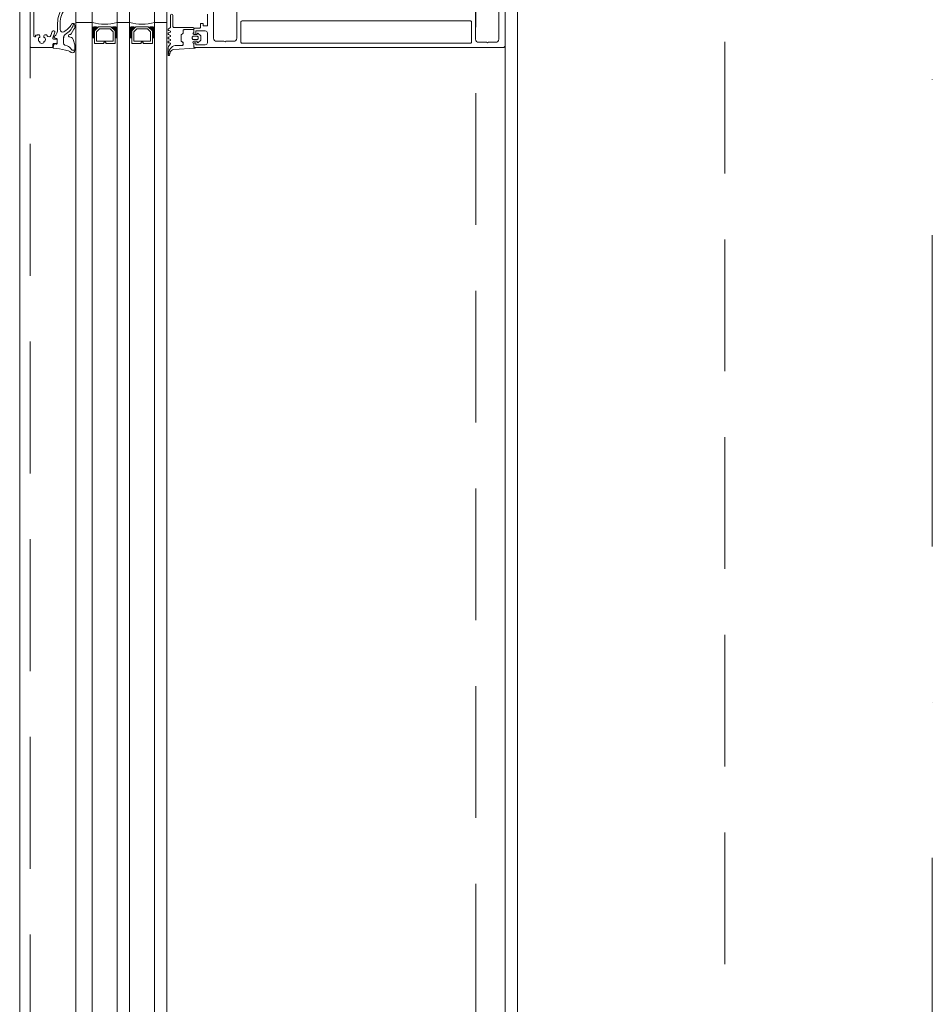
# Model space of a CAD drawing. Header units: millimetres. Extents: x 213386 to 459888, y 74252 to 208052.
# Tile 71 of 256: x 373037 to 373477, y 151814 to 152288. Entities that reach past the tile are written whole.
import ezdxf

# ---------------------------------------------------------------- set-up
doc = ezdxf.new("R2010")
doc.units = ezdxf.units.MM
doc.linetypes.add('CK_Čerchovaná 50', pattern=[6, 3, -1.5, 0, -1.5])
doc.linetypes.add('ČÁRKOVANÁ', pattern=[19.05, 12.7, -6.35])
doc.layers.add('FASÁDA DETAILNÍ', color=255, linetype='Continuous', lineweight=0)
doc.layers.add('TENKA', color=255, linetype='Continuous', lineweight=0)

# ---------------------------------------------------------------- blocks, each defined once
blk = doc.blocks.new('284336')
for points in [[(-0.7, -9.6), (-10, -9.6, 0.414511), (-10.51, -10.11), (-10.51, -15.51, -1), (-11.69, -15.51), (-11.69, -9.6), (-12.69, -8.95, -0.668884), (-12.6, -8.23), (-11.99, -8.01, 0.766384), (-11.99, -7.21), (-12.6, -6.99, -0.76831), (-12.6, -6.23), (-11.99, -6.01, 0.766384), (-11.99, -5.21), (-12.6, -4.99, -0.76831), (-12.6, -4.23), (-11.99, -4.01, 0.766384), (-11.99, -3.21), (-12.6, -2.99, -0.877523), (-12.5, -2.22), (-12.1, -2.22, 0.698129), (-11.83, -1.5, -0.220231), (-12.89, 0.78), (-12.89, 3.45, -0.157143), (-12.82, 3.68), (-12.69, 3.42, -0.067482), (-12.48, 2.53, 0.393136), (-8.66, -1.02), (-6.1, -1.02, -0.414214), (-5.61, -1.51), (-5.61, -2.22, -0.267949), (-5.85, -2.65), (-6.35, -2.93, 0.267949), (-6.61, -3.38), (-6.61, -5.84, 0.267949), (-6.35, -6.29), (-5.85, -6.57, -0.267949), (-5.61, -7), (-5.61, -8.11, 0.414215), (-5.1, -8.62), (-0.41, -8.62), (-0.41, -9.31, -0.414212), (-0.7, -9.6)], [(-0.41, 0), (-0.41, -2, 0.990243), (-0.4, -3.02), (0.9, -3.02, 0.414214), (1.21, -2.71), (1.21, -2.61, -0.668123), (1.71, -2.4), (2.75, -3.45, -0.199004), (2.89, -3.79), (2.89, -5.43, -0.199038), (2.75, -5.77), (1.71, -6.82, -0.668191), (1.21, -6.61), (1.21, -6.51, 0.414214), (0.9, -6.2), (-0.4, -6.2, 0.990269), (-0.41, -7.22), (-0.41, -8.6), (-5.1, -8.6, -0.414215), (-5.59, -8.11), (-5.59, -7, 0.267949), (-5.84, -6.56), (-6.34, -6.27, -0.267949), (-6.59, -5.84), (-6.59, -3.38, -0.267949), (-6.34, -2.95), (-5.84, -2.66, 0.267949), (-5.59, -2.22), (-5.59, -1.51, 0.414214), (-6.1, -1), (-8.66, -1, -0.393156), (-12.46, 2.53, 0.067572), (-12.67, 3.43), (-12.8, 3.7, -0.637545), (-12.12, 3.53), (-11.92, 2.53, 0.344315), (-10.06, 0.91), (0, 0.38, -0.406913), (0.39, 0), (-0.41, 0)], [(1.7, -4.31, 0.414235), (1.2, -3.81), (-0.7, -3.81, 0.414214), (-1.2, -4.31), (-1.2, -4.91, 0.414214), (-0.7, -5.41), (1.2, -5.41, 0.414235), (1.7, -4.91), (1.7, -4.31)]]:
    blk.add_lwpolyline(points, format="xyb", close=True)
blk = doc.blocks.new('433270')
blk.add_lwpolyline([(1, 0, 0.414364), (0, -1), (0, -1.4, 0.255924), (0.23, -1.83, -0.547723), (0.23, -3.17, 0.255924), (0, -3.6), (0, -14.6, 0.414214), (0.3, -14.9), (1.2, -14.9, 0.414214), (1.7, -14.4), (1.7, -10.3, -0.414214), (2, -10), (6, -10, 0.414248), (7, -9), (7, -7.7, 0.414179), (6.5, -7.2), (5.7, -7.2, 0.414232), (5.4, -7.5), (5.4, -8.2, -0.414198), (5.1, -8.5), (2.8, -8.5, -0.414204), (1.8, -7.5), (1.8, -4.49, -0.147432), (1.97, -3.94, 0.147461), (2.4, -2.5), (2.4, -2.3, -0.414214), (2.9, -1.8), (21.87, -1.8, -0.668178), (22.22, -2.65), (22.16, -2.72, 1), (21.59, -3.29), (21.52, -3.35, 0.198912), (21.38, -3.71), (21.38, -4.05, 0.414214), (22.08, -4.75), (22.38, -4.75, 0.576988), (22.64, -4.3, -0.311246), (24.56, -4.3, 0.576988), (24.82, -4.75), (25.3, -4.75, -0.260065), (25.3, -6.65), (24.82, -6.65, 0.576988), (24.56, -7.1, -0.311246), (22.64, -7.1, 0.576988), (22.38, -6.65), (22.08, -6.65, 0.414214), (21.38, -7.35), (21.38, -7.61, 0.267949), (21.63, -8.04), (21.89, -8.2, -0.637047), (21.73, -10), (19.83, -10.7, 0.315299), (19.5, -11.17), (19.5, -11.49, 0.520567), (20.17, -11.96), (22.83, -10.99, -0.520567), (23.5, -11.46), (23.5, -12.5, 0.414062), (24, -13), (25, -13, 0.414186), (25.5, -12.5), (25.5, -11.5, -0.414182), (26, -11), (27, -11, 0.414214), (27.5, -10.5), (27.5, -0.5, 0.414214), (27, 0), (1, 0)], format="xyb", close=True)
blk = doc.blocks.new('284325')
for points in [[(0.84, -5.23, -0.560316), (0.94, -4.73), (1.94, -4.36, 0.3153), (2.14, -4.08), (2.14, -1.89, 0.451558), (1.8, -1.59), (0.9, -1.7, -0.399586), (0.57, -1.46), (0.3, -0.07, -0.415977), (0.53, 0.29, 0.024107), (6.15, 1.24, 0.076636), (8.99, 2.34, -0.577615), (10.79, 1.3), (10.02, 1.37, 0.283171), (9.08, 0.9, -0.168429), (7.07, -0.74), (5.9, -1.16, 0.315302), (5.24, -2.1), (5.24, -4.21, 0.269719), (6.76, -6.82, -0.194797), (10.18, -11.53, -0.342663), (9.17, -11.17, 0.119207), (5.43, -7.59, 0.578571), (3.63, -8.62), (3.63, -11.77, 0.176415), (6.16, -18.72, -1), (5.24, -19.49, -0.176415), (2.43, -11.77), (2.43, -8.89, 0.208286), (0.84, -5.23)], [(8.95, -6.65), (10.32, -8.78, -0.134555), (10.79, -10.63, -0.339795), (10.19, -11.53, 0.194788), (6.76, -6.81, -0.269736), (5.25, -4.21), (5.25, -2.1, -0.315302), (5.9, -1.17), (7.07, -0.74, 0.168429), (9.09, 0.89, -0.283167), (10.01, 1.36), (10.79, 1.29), (10.79, -0.74, -0.070852), (10.71, -1.3), (9.95, -3.93, -0.241839), (9.08, -4.83), (7.93, -5.22, 0.836024), (8.08, -6.19), (8.11, -6.19, -0.255349), (8.95, -6.65)]]:
    blk.add_lwpolyline(points, format="xyb", close=True)

msp = doc.modelspace()

# ---------------------------------------------------------------- linework, layer by layer
at = {"layer": 'FASÁDA DETAILNÍ'}
for p, q in [((373036.638, 145492.154), (373036.638, 169172.154)), ((373063.638, 145492.154), (373063.638, 169172.154)), ((373071.638, 169172.154), (373071.638, 145492.154)), ((373083.638, 145492.154), (373083.638, 169172.154)), ((373089.638, 169172.154), (373089.638, 145492.154)), ((373101.638, 145492.154), (373101.638, 169172.154)), ((373107.638, 169172.154), (373107.638, 145492.154)), ((373276.638, 145732.154), (373276.638, 168932.154)), ((373063.638, 152286.654), (373071.638, 152286.654)), ((373063.638, 151943.66), (373063.638, 152286.654)), ((373071.638, 152286.654), (373071.638, 151943.66)), ((373083.638, 152286.654), (373089.638, 152286.654)), ((373083.638, 151943.66), (373083.638, 152286.654)), ((373089.638, 152286.654), (373089.638, 151943.66)), ((373101.638, 152286.654), (373107.638, 152286.654)), ((373101.638, 151943.66), (373101.638, 152286.654)), ((373107.638, 152286.654), (373107.638, 151943.66)), ((373270.638, 152275.654), (373270.638, 150375.904))]:
    msp.add_line(p, q, dxfattribs=at)
at = {"layer": 'FASÁDA DETAILNÍ', "linetype": 'ČÁRKOVANÁ', "ltscale": 5}
for p, q in [((373041.638, 145497.154), (373041.638, 169167.154)), ((373256.638, 145712.154), (373256.638, 168952.154)), ((373376.638, 145832.154), (373376.638, 168832.154))]:
    msp.add_line(p, q, dxfattribs=at)
at = {"layer": 'FASÁDA DETAILNÍ'}
for points in [[(373270.638, 152301.154), (373270.638, 152275.654, -0.4142135), (373269.638, 152274.654), (373269.638, 152274.654), (373121.138, 152274.654, -0.4142136), (373120.638, 152275.154), (373120.638, 152276.454, -0.4142197), (373121.138, 152276.954), (373121.638, 152276.954), (373121.638, 152275.954), (373126.138, 152275.954, 0.4142136), (373127.138, 152276.954), (373127.138, 152281.654, 0.4142136), (373126.138, 152282.654), (373121.638, 152282.654), (373121.638, 152280.954), (373121.138, 152280.954, -0.4142012), (373120.638, 152281.454), (373120.638, 152283.454, -0.4142136), (373121.138, 152283.954), (373123.282, 152283.954, 0.4142136), (373123.782, 152284.454), (373123.782, 152286.254), (373125.033, 152286.254), (373125.033, 152285.054), (373126.838, 152285.054, 0.4142136), (373127.138, 152285.354), (373127.138, 152290.653, 0.4141667)], [(373130.138, 152297.511), (373130.138, 152279.146, 0.4142136), (373131.638, 152277.646), (373135.139, 152277.646, 0.3999851), (373136.139, 152277.646), (373139.838, 152277.646, 0.4142136), (373141.338, 152279.146), (373141.338, 152297.511, -0.1316504)], [(373256.438, 152297.501), (373256.438, 152278.646, 0.4142315), (373257.938, 152277.146), (373261.648, 152277.146, 0.3999851), (373262.648, 152277.146), (373266.138, 152277.146, 0.4142315), (373267.638, 152278.646), (373267.638, 152297.501, -0.1169365)]]:
    msp.add_lwpolyline(points, format="xyb", dxfattribs=at)
for points in [[(373082.638, 152276.654), (373082.638, 152282.654), (373080.638, 152284.654), (373074.638, 152284.654), (373072.638, 152282.654), (373072.638, 152276.654), (373077.138, 152276.654), (373077.138, 152277.154), (373078.138, 152277.154), (373078.138, 152276.654)], [(373073.638, 152277.654), (373081.638, 152277.654), (373081.638, 152282.24), (373080.224, 152283.654), (373075.191, 152283.654), (373073.638, 152282.24)], [(373100.638, 152276.654), (373100.638, 152282.654), (373098.638, 152284.654), (373092.638, 152284.654), (373090.638, 152282.654), (373090.638, 152276.654), (373095.138, 152276.654), (373095.138, 152277.154), (373096.138, 152277.154), (373096.138, 152276.654)], [(373091.638, 152277.654), (373099.638, 152277.654), (373099.638, 152282.24), (373098.224, 152283.654), (373093.191, 152283.654), (373091.638, 152282.24)]]:
    msp.add_lwpolyline(points, close=True, dxfattribs=at)
msp.add_lwpolyline([(373143.838, 152276.754), (373253.938, 152276.754, 0.4142136), (373254.438, 152277.254), (373254.438, 152286.954, 0.4142136), (373253.938, 152287.454), (373143.838, 152287.454, 0.4142136), (373143.338, 152286.954), (373143.338, 152277.254, 0.4142136), (373143.838, 152276.754)], format="xyb", close=True, dxfattribs=at)
for centre, radius, start, end in [((373077.638, 152308.546), 22.699, 254.67278, 285.32722), ((373072.99, 152281.104), 3.546, 67.29382, 112.40905), ((373072.876, 152281.47), 2.897, 65.30667, 115.29515), ((373072.708, 152281.819), 2.248, 61.52734, 118.40281), ((373072.563, 152282.063), 1.712, 57.29495, 122.68565), ((373072.424, 152282.224), 1.263, 51.96563, 128.49956), ((373072.276, 152282.314), 0.879, 43.99491, 136.49644), ((373082.287, 152281.104), 3.546, 67.59095, 112.70618), ((373082.401, 152281.47), 2.897, 64.70485, 114.69333), ((373082.569, 152281.819), 2.248, 61.59719, 118.47266), ((373082.714, 152282.063), 1.712, 57.31435, 122.70505), ((373082.852, 152282.224), 1.263, 51.50044, 128.03437), ((373083, 152282.314), 0.879, 43.50356, 136.00509), ((373095.638, 152308.546), 22.699, 254.67278, 285.32722), ((373090.99, 152281.104), 3.546, 67.29382, 112.40905), ((373090.876, 152281.47), 2.897, 65.30667, 115.29515), ((373090.708, 152281.819), 2.248, 61.52734, 118.40281), ((373090.563, 152282.063), 1.712, 57.29495, 122.68565), ((373090.424, 152282.224), 1.263, 51.96563, 128.49956), ((373090.276, 152282.314), 0.879, 43.99491, 136.49644), ((373100.287, 152281.104), 3.546, 67.59095, 112.70618), ((373100.401, 152281.47), 2.897, 64.70485, 114.69333), ((373100.569, 152281.819), 2.248, 61.59719, 118.47266), ((373100.714, 152282.063), 1.712, 57.31435, 122.70505), ((373100.852, 152282.224), 1.263, 51.50044, 128.03437), ((373101, 152282.314), 0.879, 43.50356, 136.00509), ((373072.138, 152282.302), 0.596, 33.03656, 146.96344), ((373072.138, 152282.009), 0.596, 33.03656, 146.96344), ((373072.138, 152281.717), 0.596, 33.03656, 146.96344), ((373072.138, 152281.424), 0.596, 33.03656, 146.96344), ((373072.138, 152281.132), 0.596, 33.03656, 146.96344), ((373072.138, 152280.839), 0.596, 33.03656, 146.96344), ((373072.138, 152280.547), 0.596, 33.03656, 146.96344), ((373072.138, 152280.254), 0.596, 33.03656, 146.96344), ((373072.138, 152279.962), 0.596, 33.03656, 146.96344), ((373072.138, 152279.669), 0.596, 33.03656, 146.96344), ((373072.138, 152279.377), 0.596, 33.03656, 146.96344), ((373072.138, 152279.084), 0.596, 33.03656, 146.96344), ((373072.138, 152278.792), 0.596, 33.03656, 146.96344), ((373083.138, 152282.302), 0.596, 33.03656, 146.96344), ((373083.138, 152282.009), 0.596, 33.03656, 146.96344), ((373083.138, 152281.717), 0.596, 33.03656, 146.96344), ((373083.138, 152281.424), 0.596, 33.03656, 146.96344), ((373083.138, 152281.132), 0.596, 33.03656, 146.96344), ((373083.138, 152280.839), 0.596, 33.03656, 146.96344), ((373083.138, 152280.547), 0.596, 33.03656, 146.96344), ((373083.138, 152280.254), 0.596, 33.03656, 146.96344), ((373083.138, 152279.962), 0.596, 33.03656, 146.96344), ((373083.138, 152279.669), 0.596, 33.03656, 146.96344), ((373083.138, 152279.377), 0.596, 33.03656, 146.96344), ((373083.138, 152279.084), 0.596, 33.03656, 146.96344), ((373083.138, 152278.792), 0.596, 33.03656, 146.96344), ((373090.138, 152282.302), 0.596, 33.03656, 146.96344), ((373090.138, 152282.009), 0.596, 33.03656, 146.96344), ((373090.138, 152281.717), 0.596, 33.03656, 146.96344), ((373090.138, 152281.424), 0.596, 33.03656, 146.96344), ((373090.138, 152281.132), 0.596, 33.03656, 146.96344), ((373090.138, 152280.839), 0.596, 33.03656, 146.96344), ((373090.138, 152280.547), 0.596, 33.03656, 146.96344), ((373090.138, 152280.254), 0.596, 33.03656, 146.96344), ((373090.138, 152279.962), 0.596, 33.03656, 146.96344), ((373090.138, 152279.669), 0.596, 33.03656, 146.96344), ((373090.138, 152279.377), 0.596, 33.03656, 146.96344), ((373090.138, 152279.084), 0.596, 33.03656, 146.96344), ((373090.138, 152278.792), 0.596, 33.03656, 146.96344), ((373101.138, 152282.302), 0.596, 33.03656, 146.96344), ((373101.138, 152282.009), 0.596, 33.03656, 146.96344), ((373101.138, 152281.717), 0.596, 33.03656, 146.96344), ((373101.138, 152281.424), 0.596, 33.03656, 146.96344), ((373101.138, 152281.132), 0.596, 33.03656, 146.96344), ((373101.138, 152280.839), 0.596, 33.03656, 146.96344), ((373101.138, 152280.547), 0.596, 33.03656, 146.96344), ((373101.138, 152280.254), 0.596, 33.03656, 146.96344), ((373101.138, 152279.962), 0.596, 33.03656, 146.96344), ((373101.138, 152279.669), 0.596, 33.03656, 146.96344), ((373101.138, 152279.377), 0.596, 33.03656, 146.96344), ((373101.138, 152279.084), 0.596, 33.03656, 146.96344), ((373101.138, 152278.792), 0.596, 33.03656, 146.96344)]:
    msp.add_arc(centre, radius, start, end, dxfattribs=at)
at = {"layer": 'TENKA', "linetype": 'CK_Čerchovaná 50', "ltscale": 50}
msp.add_line((373476.638, 145732.154), (373476.638, 168932.154), dxfattribs=at)

# ---------------------------------------------------------------- block references
at = {"layer": 'FASÁDA DETAILNÍ', "xscale": -1}
for name, p, rotation in [('433270', (373041.638, 152302.155), 90), ('284325', (373052.498, 152274.654), 180), ('284336', (373121.048, 152274.654), 180)]:
    msp.add_blockref(name, p, dxfattribs=dict(at, rotation=rotation))

doc.saveas('drawing.dxf')
